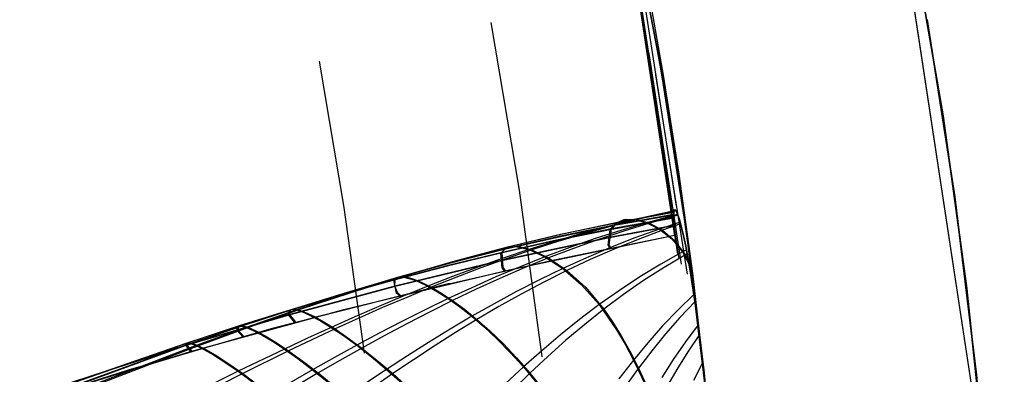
# Model space of a CAD drawing. Header units: millimetres. Extents: x -58 to 58, y -58 to 58.
# Tile 51 of 74: x 47 to 57, y 6 to 10. Entities that reach past the tile are written whole.
import ezdxf

# ---------------------------------------------------------------- set-up
doc = ezdxf.new("R2010")
doc.units = ezdxf.units.MM
doc.header["$MEASUREMENT"] = 0
doc.layers.add('Predefinito', color=5, linetype='Continuous')

msp = doc.modelspace()

# ---------------------------------------------------------------- linework, layer by layer
at = {"layer": 'Predefinito', "color": 9}
for points in [[(57.279, 5.036), (57.081, 6.928), (56.821, 8.812), (56.498, 10.687), (56.114, 12.55)], [(56.114, 12.55), (56.498, 10.687), (56.821, 8.812), (57.081, 6.928), (57.279, 5.036)], [(56.114, 12.55), (57.253, 5.034)], [(56.114, 12.55), (57.253, 5.034)], [(56.114, 12.55), (57.253, 5.034)], [(56.114, 12.55), (56.504, 10.657), (56.827, 8.772), (57.085, 6.897), (57.279, 5.036)], [(56.114, 12.55), (57.253, 5.034)], [(56.126, 12.467), (57.253, 5.034)], [(54.5, 0), (54.468, 1.881), (54.37, 3.76), (54.208, 5.634), (53.981, 7.502), (53.69, 9.361), (53.335, 11.208)], [(53.335, 11.208), (53.69, 9.361), (53.981, 7.502), (54.208, 5.634), (54.37, 3.76), (54.468, 1.881), (54.5, 0)], [(53.443, 10.148), (53.846, 7.49)], [(53.443, 10.148), (53.846, 7.49)], [(57.5, 0), (57.466, 1.985), (57.363, 3.967), (57.192, 5.945), (56.953, 7.915), (56.645, 9.876)], [(56.645, 9.876), (56.953, 7.915), (57.192, 5.945), (57.363, 3.967), (57.466, 1.985), (57.5, 0)], [(32.382, -2.234), (33.21, -1.549), (34.06, -0.883), (34.934, -0.237), (35.832, 0.389), (36.755, 0.995), (37.702, 1.581), (38.675, 2.145), (39.674, 2.688), (40.699, 3.21), (41.751, 3.71), (42.83, 4.189), (43.937, 4.645), (45.071, 5.079), (46.235, 5.491), (47.427, 5.88), (48.649, 6.247), (49.901, 6.592), (51.185, 6.914), (52.5, 7.213), (53.846, 7.49)]]:
    msp.add_lwpolyline(points, dxfattribs=at)
at = {"layer": 'Predefinito', "color": 9, "extrusion": (-1.9324e-05, 0.000127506, 1)}
msp.add_lwpolyline([(53.445, 10.141), (53.847, 7.482)], dxfattribs=at)
at = {"layer": 'Predefinito', "color": 9, "extrusion": (-0.000111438, 0.000733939, 1)}
msp.add_lwpolyline([(53.482, 9.904), (53.881, 7.278)], dxfattribs=at)
at = {"layer": 'Predefinito', "color": 9, "extrusion": (0.000111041, -0.000731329, 1)}
msp.add_lwpolyline([(53.441, 10.176), (53.838, 7.557)], dxfattribs=at)
at = {"layer": 'Predefinito', "color": 9, "extrusion": (-0.000163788, 0.001075, 0.999999)}
msp.add_lwpolyline([(53.506, 9.769), (53.893, 7.228)], dxfattribs=at)
at = {"layer": 'Predefinito', "color": 9, "extrusion": (0.000162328, -0.001066, 0.999999)}
msp.add_lwpolyline([(53.446, 10.163), (53.831, 7.635)], dxfattribs=at)
at = {"layer": 'Predefinito', "color": 9, "extrusion": (-0.000258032, 0.001677, 0.999999)}
msp.add_lwpolyline([(53.56, 9.5), (53.919, 7.167)], dxfattribs=at)
at = {"layer": 'Predefinito', "color": 9, "extrusion": (0.044757, 0.006487, 0.998977)}
msp.add_lwpolyline([(2.31, -52.74), (0.427, -52.787), (-1.435, -52.769)], dxfattribs=at)
at = {"layer": 'Predefinito', "color": 9, "extrusion": (0.000252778, -0.001643, 0.999999)}
msp.add_lwpolyline([(53.467, 10.107), (53.821, 7.802)], dxfattribs=at)
at = {"layer": 'Predefinito', "color": 9, "extrusion": (-0.000314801, 0.001996, 0.999998)}
msp.add_lwpolyline([(53.637, 9.263), (53.985, 7.058)], dxfattribs=at)
at = {"layer": 'Predefinito', "color": 9, "extrusion": (0.085842, 0.012831, 0.996226)}
msp.add_lwpolyline([(1.934, -50.945), (0.292, -50.977), (-1.335, -50.961)], dxfattribs=at)
at = {"layer": 'Predefinito', "color": 9, "extrusion": (0.000299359, -0.001901, 0.999998)}
msp.add_lwpolyline([(53.528, 9.96), (53.866, 7.812)], dxfattribs=at)
at = {"layer": 'Predefinito', "color": 9, "extrusion": (0.164113, 0.024869, 0.986128)}
msp.add_lwpolyline([(1.72, -46.848), (0.384, -46.87), (-0.943, -46.864)], dxfattribs=at)
at = {"layer": 'Predefinito', "color": 9, "extrusion": (1, 0, 0)}
for points in [[(8.819, 60), (8.819, 320.001)], [(8.792, 60), (8.792, 320)], [(7.49, 320), (7.49, 60.002)]]:
    msp.add_lwpolyline(points, dxfattribs=at)
at = {"layer": 'Predefinito', "color": 9, "extrusion": (-4.47954e-06, 1, 0.000813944)}
msp.add_lwpolyline([(-56.689, 59.993), (-56.827, 34.993)], dxfattribs=at)
at = {"layer": 'Predefinito', "color": 9, "extrusion": (-4.47954e-06, 1, -0.000813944)}
msp.add_lwpolyline([(-56.689, 320.007), (-56.827, 345.007)], dxfattribs=at)
at = {"layer": 'Predefinito', "color": 9, "extrusion": (-4.09905e-06, 1, 0.000742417)}
msp.add_lwpolyline([(-53.742, 59.995), (-53.88, 34.992)], dxfattribs=at)
at = {"layer": 'Predefinito', "color": 9, "extrusion": (-4.10467e-06, 1, -0.000743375)}
msp.add_lwpolyline([(-53.742, 320.007), (-53.88, 345.006)], dxfattribs=at)
at = {"layer": 'Predefinito', "color": 9, "extrusion": (-0.02775, 0.120258, 0.992355)}
msp.add_lwpolyline([(-51.603, 44.228), (-52.878, 44.234), (-54.152, 44.266)], dxfattribs=at)
at = {"layer": 'Predefinito', "color": 9}
for points in [[(54.173, 5.965, 345.003), (54.037, 7.09, 345.001), (53.878, 8.212, 345), (53.695, 9.331, 345), (53.489, 10.448, 345.001)], [(53.527, 10.354, 35.004), (53.722, 9.262, 35.003), (53.894, 8.166, 35.001), (54.044, 7.068, 35), (54.172, 5.966, 35)], [(53.86, 7.764, 330.694), (53.405, 7.662, 330.932), (53.108, 7.587, 331.086), (52.813, 7.507, 331.238), (52.522, 7.421, 331.386), (52.234, 7.33, 331.53), (51.948, 7.234, 331.67), (51.666, 7.135, 331.805), (51.388, 7.031, 331.936), (51.113, 6.924, 332.062), (50.841, 6.813, 332.183), (50.572, 6.701, 332.299), (50.306, 6.585, 332.409), (50.043, 6.468, 332.514), (49.782, 6.349, 332.612), (49.524, 6.229, 332.706), (49.012, 5.983, 332.877), (48.506, 5.731, 333.033), (47.035, 4.955, 333.461), (46.063, 4.408, 333.739)], [(53.862, 7.76, 49.066), (53.433, 7.662, 48.836), (53.137, 7.586, 48.678), (52.844, 7.505, 48.524), (52.554, 7.418, 48.373), (52.266, 7.326, 48.226), (51.982, 7.229, 48.083), (51.701, 7.127, 47.944), (51.424, 7.022, 47.81), (51.15, 6.913, 47.682), (50.88, 6.801, 47.558), (50.612, 6.687, 47.44), (50.348, 6.57, 47.328), (50.087, 6.451, 47.221), (49.828, 6.33, 47.12), (49.571, 6.208, 47.025), (49.062, 5.958, 46.85), (48.56, 5.703, 46.691), (47.102, 4.917, 46.257), (46.14, 4.365, 45.974)], [(54.172, 5.966, 35), (54.148, 6.174, 35.716), (54.125, 6.362, 36.437), (54.104, 6.531, 37.162), (54.082, 6.686, 37.894), (54.062, 6.827, 38.634), (54.023, 7.074, 40.14), (54.005, 7.181, 40.903), (53.97, 7.366, 42.442), (53.937, 7.517, 44.034), (53.896, 7.675, 46.44), (53.864, 7.757, 48.88), (53.844, 7.769, 51.328), (53.835, 7.685, 54.596), (53.845, 7.516, 58.51), (53.846, 7.49, 60.002)], [(53.846, 7.49, 320), (53.845, 7.516, 321.491), (53.839, 7.758, 327.855), (53.849, 7.772, 329.489), (53.864, 7.757, 331.121), (53.896, 7.675, 333.562), (53.938, 7.517, 335.969), (53.97, 7.367, 337.547), (54.005, 7.181, 339.097), (54.042, 6.956, 340.62), (54.062, 6.826, 341.37), (54.083, 6.685, 342.111), (54.104, 6.53, 342.843), (54.125, 6.361, 343.567), (54.148, 6.174, 344.284), (54.173, 5.965, 345.003)], [(53.836, 7.74, 327.02), (53.196, 7.624, 327.235), (52.585, 7.495, 327.438), (51.982, 7.351, 327.633), (51.388, 7.194, 327.819), (50.803, 7.025, 327.993), (50.228, 6.847, 328.154), (49.662, 6.661, 328.302), (49.102, 6.468, 328.435), (48.547, 6.268, 328.554), (47.448, 5.849, 328.767), (46.364, 5.407, 328.968), (45.285, 4.938, 329.166), (44.213, 4.441, 329.358), (43.15, 3.915, 329.54), (42.1, 3.361, 329.713), (41.061, 2.779, 329.88), (40.036, 2.168, 330.038)], [(53.837, 7.744, 52.82), (53.215, 7.631, 52.606), (52.604, 7.501, 52.399), (52.001, 7.357, 52.199), (51.407, 7.199, 52.009), (50.823, 7.029, 51.83), (50.249, 6.849, 51.665), (49.683, 6.662, 51.514), (49.125, 6.467, 51.378), (48.571, 6.266, 51.256), (47.474, 5.844, 51.039), (46.394, 5.399, 50.834), (45.319, 4.928, 50.631), (44.249, 4.428, 50.436), (43.19, 3.9, 50.25), (42.143, 3.344, 50.073), (41.108, 2.759, 49.904), (40.085, 2.146, 49.742)], [(53.835, 7.676, 325.187), (53.133, 7.55, 325.359), (52.525, 7.426, 325.507), (51.923, 7.291, 325.651), (51.327, 7.145, 325.789), (50.738, 6.99, 325.919), (50.156, 6.827, 326.04), (49.58, 6.656, 326.151), (49.01, 6.479, 326.251), (48.443, 6.295, 326.341), (47.036, 5.806, 326.54), (46.199, 5.494, 326.654), (45.088, 5.053, 326.805), (43.984, 4.583, 326.95), (42.891, 4.085, 327.087), (41.809, 3.557, 327.219), (40.74, 2.999, 327.345)], [(53.835, 7.681, 54.694), (53.148, 7.558, 54.522), (52.539, 7.434, 54.37), (51.936, 7.299, 54.223), (51.34, 7.153, 54.082), (50.751, 6.997, 53.949), (50.169, 6.833, 53.825), (49.594, 6.662, 53.711), (49.024, 6.484, 53.609), (48.458, 6.299, 53.517), (47.052, 5.808, 53.313), (46.216, 5.495, 53.196), (45.107, 5.053, 53.043), (44.005, 4.582, 52.895), (42.913, 4.082, 52.754), (41.833, 3.553, 52.619), (40.765, 2.994, 52.491)], [(53.835, 7.712, 326.101), (53.16, 7.591, 326.297), (52.55, 7.465, 326.473), (51.946, 7.327, 326.642), (51.35, 7.176, 326.804), (50.762, 7.015, 326.956), (50.183, 6.845, 327.098), (49.611, 6.667, 327.227), (49.046, 6.482, 327.344), (48.483, 6.291, 327.449), (47.092, 5.784, 327.68), (46.266, 5.462, 327.813), (45.169, 5.008, 327.988), (44.079, 4.526, 328.157), (43, 4.015, 328.317), (41.932, 3.475, 328.47), (40.877, 2.906, 328.616)], [(53.835, 7.717, 53.759), (53.177, 7.599, 53.563), (52.566, 7.473, 53.383), (51.962, 7.334, 53.21), (51.366, 7.182, 53.044), (50.778, 7.02, 52.888), (50.199, 6.849, 52.743), (49.628, 6.67, 52.611), (49.063, 6.485, 52.492), (48.502, 6.292, 52.384), (47.113, 5.783, 52.147), (46.289, 5.459, 52.012), (45.195, 5.004, 51.833), (44.107, 4.519, 51.661), (43.03, 4.006, 51.497), (41.965, 3.465, 51.341), (40.912, 2.894, 51.191)], [(53.881, 7.719, 332.527), (53.539, 7.627, 332.74), (53.252, 7.542, 332.918), (52.968, 7.451, 333.092), (52.688, 7.353, 333.262), (52.411, 7.249, 333.428), (52.138, 7.14, 333.588), (51.868, 7.027, 333.744), (51.602, 6.908, 333.893), (51.34, 6.787, 334.037), (51.082, 6.661, 334.175), (50.827, 6.533, 334.307), (50.575, 6.403, 334.432), (50.326, 6.27, 334.55), (50.08, 6.136, 334.662), (49.837, 6, 334.767), (49.355, 5.723, 334.96), (48.882, 5.443, 335.135), (47.523, 4.591, 335.608), (46.625, 3.998, 335.915), (45.725, 3.375, 336.21)], [(53.885, 7.709, 47.195), (53.571, 7.622, 46.994), (53.286, 7.535, 46.813), (53.004, 7.442, 46.635), (52.726, 7.342, 46.462), (52.451, 7.237, 46.293), (52.179, 7.126, 46.13), (51.912, 7.01, 45.971), (51.648, 6.89, 45.819), (51.388, 6.765, 45.672), (51.132, 6.638, 45.531), (50.879, 6.507, 45.397), (50.63, 6.374, 45.27), (50.383, 6.239, 45.149), (50.14, 6.102, 45.035), (49.898, 5.964, 44.928), (49.659, 5.823, 44.827), (49.421, 5.682, 44.732), (48.954, 5.397, 44.555), (47.613, 4.533, 44.076), (46.728, 3.932, 43.765), (45.839, 3.303, 43.466)], [(53.128, 7.346, 319.997), (53.112, 7.379, 321.73), (53.133, 7.55, 325.359), (53.196, 7.624, 327.235), (53.289, 7.661, 329.095), (53.405, 7.662, 330.932), (53.539, 7.627, 332.74), (53.68, 7.556, 334.513), (53.815, 7.449, 336.251), (53.934, 7.303, 337.956), (54.008, 7.163, 339.237)], [(53.139, 7.348, 60.002), (53.123, 7.382, 58.232), (53.148, 7.558, 54.522), (53.215, 7.631, 52.606), (53.312, 7.665, 50.708), (53.433, 7.662, 48.836), (53.571, 7.622, 46.994), (53.714, 7.544, 45.189), (53.85, 7.428, 43.421), (53.965, 7.271, 41.686), (54.001, 7.202, 41.06)], [(53.839, 7.593, 323.402), (53.109, 7.457, 323.518), (51.914, 7.203, 323.707), (50.735, 6.918, 323.884), (49.573, 6.604, 324.038), (48.423, 6.264, 324.165), (46.996, 5.802, 324.298), (46.144, 5.505, 324.374), (45.015, 5.084, 324.474), (43.893, 4.634, 324.571), (42.781, 4.154, 324.662), (41.68, 3.645, 324.75), (40.592, 3.104, 324.833), (39.518, 2.532, 324.913), (38.459, 1.928, 324.988), (37.417, 1.293, 325.059), (36.394, 0.626, 325.126), (35.39, -0.072, 325.188), (34.408, -0.8, 325.247), (33.448, -1.557, 325.301), (32.514, -2.342, 325.351), (31.604, -3.154, 325.397)], [(53.839, 7.597, 56.521), (53.121, 7.463, 56.405), (51.925, 7.21, 56.211), (50.746, 6.924, 56.031), (49.583, 6.61, 55.872), (48.434, 6.27, 55.743), (47.007, 5.807, 55.607), (46.156, 5.509, 55.529), (45.026, 5.088, 55.426), (43.905, 4.637, 55.328), (42.793, 4.157, 55.234), (41.693, 3.647, 55.145), (40.606, 3.106, 55.059), (39.532, 2.534, 54.978), (38.474, 1.93, 54.901), (37.432, 1.295, 54.829), (36.409, 0.628, 54.76), (35.406, -0.07, 54.696), (34.424, -0.799, 54.636), (33.465, -1.556, 54.581), (32.53, -2.341, 54.53), (31.621, -3.153, 54.483)], [(53.914, 7.613, 45.339), (53.714, 7.544, 45.189), (53.443, 7.443, 44.987), (53.176, 7.335, 44.789), (52.913, 7.22, 44.596), (52.654, 7.098, 44.408), (52.399, 6.97, 44.227), (52.148, 6.837, 44.051), (51.901, 6.699, 43.882), (51.658, 6.557, 43.72), (51.42, 6.411, 43.565), (51.185, 6.262, 43.418), (50.954, 6.111, 43.278), (50.725, 5.957, 43.146), (50.5, 5.801, 43.021), (50.277, 5.644, 42.905), (50.056, 5.485, 42.795), (49.838, 5.326, 42.692), (49.411, 5.007, 42.502), (48.207, 4.06, 41.995), (47.411, 3.406, 41.669), (46.607, 2.724, 41.354), (45.809, 2.021, 41.059)], [(53.909, 7.632, 334.346), (53.68, 7.556, 334.513), (53.406, 7.458, 334.712), (53.137, 7.352, 334.906), (52.871, 7.24, 335.096), (52.609, 7.121, 335.28), (52.351, 6.996, 335.459), (52.097, 6.865, 335.632), (51.847, 6.73, 335.798), (51.601, 6.591, 335.957), (51.36, 6.449, 336.11), (51.122, 6.303, 336.255), (50.887, 6.155, 336.392), (50.656, 6.004, 336.523), (50.427, 5.852, 336.645), (50.201, 5.698, 336.76), (49.977, 5.543, 336.868), (49.755, 5.386, 336.969), (49.322, 5.073, 337.158), (48.093, 4.14, 337.66), (47.281, 3.496, 337.985), (46.462, 2.822, 338.298)], [(45.414, 5.204, 60), (46.788, 5.676, 60), (48.485, 6.2, 60), (50.197, 6.669, 60.001), (52.016, 7.106, 60.001), (53.846, 7.49, 60.002)], [(51.963, 7.095, 319.995), (51.936, 7.126, 321.82), (51.923, 7.291, 325.651), (51.982, 7.351, 327.633), (52.089, 7.364, 329.596), (52.234, 7.33, 331.53), (52.411, 7.249, 333.428), (52.609, 7.121, 335.28), (52.813, 6.945, 337.088), (53.013, 6.72, 338.851), (53.204, 6.443, 340.575), (53.298, 6.283, 341.425), (53.391, 6.107, 342.266), (53.485, 5.915, 343.098), (53.581, 5.706, 343.921), (53.681, 5.479, 344.735), (53.788, 5.237, 345.539), (53.904, 4.98, 346.334), (54.032, 4.711, 347.118), (54.174, 4.432, 347.891), (54.33, 4.146, 348.653)], [(51.974, 7.097, 60.001), (51.947, 7.13, 58.138), (51.936, 7.299, 54.223), (51.962, 7.334, 53.21), (52.001, 7.357, 52.199), (52.114, 7.366, 50.197), (52.266, 7.326, 48.226), (52.451, 7.237, 46.293), (52.654, 7.098, 44.408), (52.862, 6.91, 42.571), (53.063, 6.67, 40.779), (53.16, 6.53, 39.898), (53.256, 6.375, 39.025), (53.351, 6.204, 38.162), (53.446, 6.017, 37.307), (53.542, 5.811, 36.461), (53.642, 5.588, 35.626), (53.747, 5.348, 34.8), (53.861, 5.091, 33.984), (53.986, 4.82, 33.179), (54.124, 4.539, 32.385), (54.319, 4.176, 31.408), (54.343, 4.13, 31.293)], [(53.978, 7.327, 337.913), (53.934, 7.303, 337.956), (53.695, 7.169, 338.189), (53.463, 7.027, 338.416), (53.236, 6.878, 338.637), (53.013, 6.72, 338.851), (52.795, 6.556, 339.058), (52.583, 6.385, 339.256), (52.375, 6.21, 339.447), (52.172, 6.03, 339.628), (51.974, 5.847, 339.801)], [(53.986, 7.283, 41.707), (53.731, 7.133, 41.449), (53.504, 6.987, 41.219), (53.281, 6.832, 40.995), (53.063, 6.67, 40.779), (52.851, 6.502, 40.569), (52.643, 6.327, 40.368), (52.441, 6.147, 40.176), (52.243, 5.963, 39.992), (52.05, 5.775, 39.818), (51.861, 5.583, 39.653), (51.674, 5.389, 39.497), (51.491, 5.192, 39.35), (51.31, 4.993, 39.214), (51.132, 4.793, 39.087), (50.957, 4.593, 38.97), (50.786, 4.393, 38.86), (50.457, 3.999, 38.662), (49.567, 2.884, 38.149), (48.977, 2.127, 37.821), (48.368, 1.338, 37.507), (47.757, 0.534, 37.217), (47.148, -0.28, 36.947), (46.536, -1.108, 36.694)], [(50.8, 6.821, 319.996), (50.767, 6.849, 321.907), (50.738, 6.99, 325.919), (50.762, 7.015, 326.956), (50.803, 7.025, 327.993), (50.86, 7.021, 329.023), (50.931, 7.003, 330.045), (51.015, 6.971, 331.059), (51.113, 6.924, 332.062), (51.221, 6.862, 333.056), (51.34, 6.787, 334.037), (51.468, 6.696, 335.004), (51.601, 6.591, 335.957), (51.74, 6.472, 336.896), (51.882, 6.339, 337.821), (52.027, 6.192, 338.732), (52.172, 6.03, 339.628), (52.319, 5.855, 340.512)], [(50.811, 6.823, 60.001), (50.777, 6.853, 58.049), (50.746, 6.924, 56.031), (50.751, 6.997, 53.949), (50.778, 7.02, 52.888), (50.823, 7.029, 51.83), (50.884, 7.023, 50.78), (50.959, 7.001, 49.738), (51.048, 6.965, 48.704), (51.15, 6.913, 47.682), (51.264, 6.847, 46.67), (51.388, 6.765, 45.672), (51.52, 6.669, 44.689), (51.658, 6.557, 43.72), (51.801, 6.43, 42.766), (51.947, 6.289, 41.827), (52.094, 6.133, 40.903), (52.243, 5.963, 39.992), (52.393, 5.777, 39.095)], [(51.355, 6.954, 319.995), (49.405, 6.459, 319.996), (47.793, 5.994, 319.997), (46.54, 5.594, 319.997), (45.32, 5.17, 319.998), (44.13, 4.721, 319.998), (43.547, 4.488, 319.998), (42.403, 4.004, 319.998), (41.289, 3.495, 319.998), (40.204, 2.963, 319.999), (39.149, 2.407, 319.999), (38.12, 1.828, 319.999), (37.12, 1.225, 319.999), (36.147, 0.6, 319.999), (35.201, -0.047, 319.999), (34.282, -0.716, 319.999), (33.389, -1.406, 319.999), (32.523, -2.115, 320), (31.678, -2.848, 320)], [(54.061, 6.832, 341.341), (53.885, 6.661, 341.583), (53.715, 6.484, 341.818), (53.55, 6.299, 342.046), (53.391, 6.107, 342.266), (53.229, 5.899, 342.488)], [(49.641, 6.523, 319.996), (49.573, 6.604, 324.038), (49.58, 6.656, 326.151), (49.611, 6.667, 327.227), (49.662, 6.661, 328.302), (49.731, 6.638, 329.369), (49.819, 6.598, 330.428), (49.923, 6.542, 331.476), (50.043, 6.468, 332.514), (50.178, 6.378, 333.539), (50.326, 6.27, 334.55), (50.486, 6.145, 335.545), (50.656, 6.004, 336.523), (50.833, 5.846, 337.483)], [(49.652, 6.526, 60), (49.583, 6.61, 55.872), (49.594, 6.662, 53.711), (49.628, 6.67, 52.611), (49.683, 6.662, 51.514), (49.757, 6.635, 50.425), (49.85, 6.591, 49.346), (49.96, 6.53, 48.278), (50.087, 6.451, 47.221), (50.228, 6.354, 46.177), (50.383, 6.239, 45.149), (50.55, 6.107, 44.139), (50.725, 5.957, 43.146), (50.909, 5.79, 42.17)], [(54.073, 6.75, 38.223), (53.907, 6.577, 37.983), (53.748, 6.397, 37.75), (53.595, 6.21, 37.525), (53.446, 6.017, 37.307), (53.292, 5.803, 37.083)], [(49.064, 6.365, 319.997), (48.997, 6.438, 324.105), (49.01, 6.479, 326.251), (49.046, 6.482, 327.344), (49.102, 6.468, 328.435), (49.18, 6.435, 329.518), (49.277, 6.384, 330.591), (49.392, 6.316, 331.654), (49.524, 6.229, 332.706), (49.673, 6.123, 333.744), (49.837, 6, 334.767), (50.013, 5.858, 335.773)], [(49.074, 6.368, 60), (49.007, 6.443, 55.804), (49.024, 6.484, 53.609), (49.063, 6.485, 52.492), (49.125, 6.467, 51.378), (49.208, 6.431, 50.274), (49.31, 6.375, 49.179), (49.432, 6.301, 48.096), (49.571, 6.208, 47.025), (49.727, 6.095, 45.968), (49.898, 5.964, 44.928), (50.082, 5.813, 43.907)], [(54.108, 6.497, 342.993), (53.967, 6.309, 343.237), (53.833, 6.114, 343.473), (53.705, 5.913, 343.701)], [(54.122, 6.389, 36.547), (53.993, 6.198, 36.305), (53.871, 6.001, 36.07), (53.754, 5.798, 35.844)], [(48.487, 6.2, 319.997), (48.425, 6.284, 325.246), (48.443, 6.295, 326.341), (48.483, 6.291, 327.449), (48.547, 6.268, 328.554), (48.633, 6.225, 329.651), (48.74, 6.164, 330.738), (48.866, 6.083, 331.814), (49.012, 5.983, 332.877), (49.175, 5.863, 333.927)], [(48.498, 6.204, 60), (48.437, 6.289, 54.637), (48.458, 6.299, 53.517), (48.502, 6.292, 52.384), (48.571, 6.266, 51.256), (48.662, 6.219, 50.138), (48.775, 6.152, 49.029), (48.909, 6.065, 47.933), (49.062, 5.958, 46.85), (49.233, 5.83, 45.782)], [(54.159, 6.082, 344.61), (54.058, 5.88, 344.855)], [(54.172, 5.966, 35), (54.185, 5.849, 34.635)], [(54.173, 5.965, 345.003), (54.186, 5.842, 345.385), (54.2, 5.709, 345.772), (54.216, 5.561, 346.17), (54.233, 5.392, 346.584), (54.243, 5.289, 346.817), (54.253, 5.181, 347.048), (54.264, 5.068, 347.276), (54.275, 4.948, 347.502), (54.282, 4.87, 347.64), (54.289, 4.79, 347.777), (54.296, 4.708, 347.912), (54.304, 4.622, 348.045), (54.311, 4.534, 348.176), (54.319, 4.443, 348.305), (54.326, 4.349, 348.432), (54.334, 4.252, 348.558)]]:
    msp.add_polyline3d(points, dxfattribs=at)

doc.saveas('drawing.dxf')
